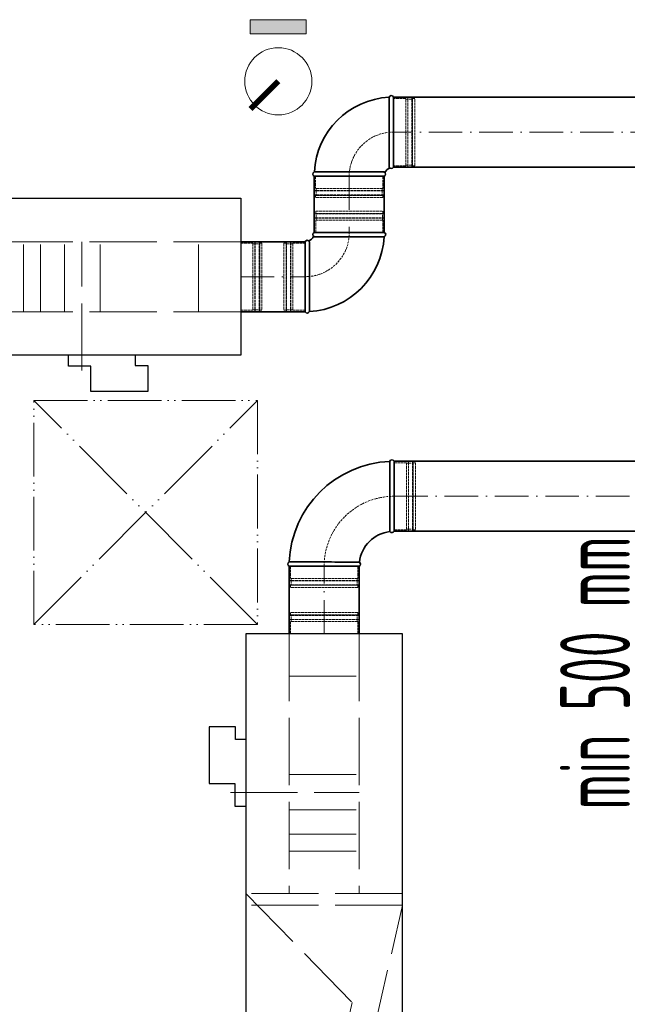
# Model space of a CAD drawing. Header units: millimetres. Extents: x 8221 to 89444, y -105166 to -5578.
# Tile 13 of 118: x 44968 to 46054, y -102672 to -100913. Entities that reach past the tile are written whole.
import ezdxf

# ---------------------------------------------------------------- set-up
doc = ezdxf.new("R2010")
doc.units = ezdxf.units.MM
for name, pattern in [('ACAD_ISO02W100', [15, 12, -3]), ('ACAD_ISO05W100', [33, 24, -3, 0, -3, 0, -3]), ('ACAD_ISO10W100', [18, 12, -3, 0, -3])]:
    doc.linetypes.add(name, pattern=pattern)
for name, color, linetype, lineweight in [('UT_KOTY - DIMENZE', 7, 'Continuous', 5), ('VZT_01 SUP (PŘÍVOD) - OBRYS', 5, 'Continuous', 35), ('VZT_02 SUP (PŘÍVOD) - OSA', 5, 'ACAD_ISO10W100', 5), ('VZT_05 ETA (ODVOD) - OBRYS', 6, 'Continuous', 35), ('VZT_06 ETA (ODVOD) - OSA', 6, 'ACAD_ISO10W100', 5), ('VZT_21 ZAŘÍZENÍ - OBRYS', 1, 'Continuous', 30), ('VZT_22 ZAŘÍZENÍ - DETAIL', 8, 'Continuous', 5), ('VZT_KOTY - DIMENZE', 7, 'Continuous', 5), ('VZT_POPIS - OBECNE', 7, 'Continuous', 5), ('VZT_POŽADAVKY NA STAVBU - PODHLEDY', 4, 'ACAD_ISO05W100', 5)]:
    doc.layers.add(name, color=color, linetype=linetype, lineweight=lineweight)
doc.layers.add('VZT_03 SUP (PŘÍVOD) - NETISK', color=8, linetype='ACAD_ISO02W100', lineweight=5, plot=False)
doc.layers.add('VZT_07 ETA (ODVOD) - NETISK', color=8, linetype='ACAD_ISO02W100', lineweight=5, plot=False)
doc.styles.add('ISOCP 2.5', font='isocp.shx', dxfattribs={"width": 0.6, "height": 2.5})

msp = doc.modelspace()

# ---------------------------------------------------------------- hatches: boundary and pattern name
at = {"layer": 'VZT_POPIS - OBECNE'}
h = msp.add_hatch(color=256, dxfattribs=at)
h.dxf.hatch_style = 1
h.paths.add_polyline_path([(45380, -100913.4), (45480, -100913.4), (45480, -100938.4), (45380, -100938.4)])

# ---------------------------------------------------------------- linework, layer by layer
at = {"layer": 'VZT_01 SUP (PŘÍVOD) - OBRYS'}
for p, q in [((45628, -101176.6), (45628, -101051.6)), ((45635.7, -101176.6), (45635.7, -101051.6)), ((45619.2, -101185.4), (45494.2, -101185.4)), ((45619.2, -101193.1), (45494.2, -101193.1)), ((45494.4, -101293.4), (45619.4, -101293.4)), ((45477.9, -101309.9), (45477.9, -101434.9)), ((45485.6, -101309.9), (45485.6, -101434.9)), ((45494.4, -101301.1), (45619.4, -101301.1))]:
    msp.add_line(p, q, dxfattribs=at)
for points in [[(45635.7, -101051.6), (47560.8, -101051.6)], [(45494.2, -101293.1), (45494.2, -101193.1)], [(45619.2, -101293.1), (45619.2, -101193.1)], [(45635.7, -101176.6), (47560.8, -101176.6)], [(45477.9, -101309.9), (45362.8, -101309.9)], [(45477.9, -101434.9), (45362.8, -101434.9)]]:
    msp.add_lwpolyline(points, dxfattribs=at)
for centre, radius, start, end in [((45635.7, -101193.1), 141.5, 93.1369, 176.8631), ((45631.8, -101053.2), 4.17, 23.4678, 159.6691), ((45495.8, -101189.3), 4.17, 110.3309, 246.5322), ((45617.5, -101189.3), 4.17, 293.4678, 66.5322), ((45635.7, -101193.1), 16.5, 113.8093, 156.1907), ((45631.8, -101174.9), 4.17, 203.4678, 336.5322), ((45496.1, -101297.2), 4.17, 113.4678, 246.5322), ((45617.8, -101297.2), 4.17, 290.3309, 66.5322), ((45481.8, -101311.6), 4.17, 23.4678, 156.5322), ((45477.9, -101293.4), 16.5, 293.8093, 336.1907), ((45477.9, -101293.4), 141.5, 273.1369, 356.8631), ((45481.8, -101433.2), 4.17, 203.4678, 339.6691)]:
    msp.add_arc(centre, radius, start, end, dxfattribs=at)
at = {"layer": 'VZT_02 SUP (PŘÍVOD) - OSA', "ltscale": 0.3}
for points in [[(45635.7, -101114.1), (45635.7, -101114.1, 0.414214), (45556.7, -101193.1), (45556.7, -101193.1)], [(45477.9, -101372.4), (45477.9, -101372.4, 0.414214), (45556.9, -101293.4), (45556.9, -101293.4)]]:
    msp.add_lwpolyline(points, format="xyb", dxfattribs=at)
at = {"layer": 'VZT_02 SUP (PŘÍVOD) - OSA', "ltscale": 5}
for points in [[(47560.8, -101114.1), (45635.7, -101114.1)], [(45556.7, -101193.1), (45556.7, -101293.1)], [(45362.8, -101372.4), (45477.9, -101372.4)]]:
    msp.add_lwpolyline(points, dxfattribs=at)
at = {"layer": 'VZT_03 SUP (PŘÍVOD) - NETISK', "ltscale": 0.4}
for p, q in [((45657.7, -101054.1), (45635.7, -101054.1)), ((45657.7, -101174.1), (45657.7, -101054.1)), ((45661.2, -101055.1), (45657.7, -101055.1)), ((45661.2, -101175.1), (45661.2, -101053.1)), ((45661.7, -101053.1), (45661.2, -101053.1)), ((45661.7, -101175.1), (45661.7, -101053.1)), ((45668.7, -101055.1), (45661.7, -101055.1)), ((45668.7, -101175.1), (45668.7, -101053.1)), ((45669.2, -101053.1), (45668.7, -101053.1)), ((45669.2, -101175.1), (45669.2, -101053.1)), ((45669.7, -101055.1), (45669.2, -101055.1)), ((45669.7, -101174.1), (45669.7, -101054.1)), ((45673.7, -101054.1), (45669.7, -101054.1)), ((45673.7, -101174.1), (45673.7, -101054.1)), ((45657.7, -101174.1), (45635.7, -101174.1)), ((45661.2, -101173.1), (45657.7, -101173.1)), ((45661.7, -101175.1), (45661.2, -101175.1)), ((45668.7, -101173.1), (45661.7, -101173.1)), ((45669.2, -101175.1), (45668.7, -101175.1)), ((45669.7, -101173.1), (45669.2, -101173.1)), ((45673.7, -101174.1), (45669.7, -101174.1)), ((45496.7, -101193.1), (45496.7, -101215.1)), ((45616.7, -101193.1), (45616.7, -101215.1)), ((45617.7, -101218.6), (45495.7, -101218.6)), ((45495.7, -101218.6), (45495.7, -101219.1)), ((45617.7, -101219.1), (45495.7, -101219.1)), ((45617.7, -101226.1), (45495.7, -101226.1)), ((45495.7, -101226.1), (45495.7, -101226.6)), ((45617.7, -101226.6), (45495.7, -101226.6)), ((45616.7, -101215.1), (45496.7, -101215.1)), ((45616.7, -101227.1), (45496.7, -101227.1)), ((45496.7, -101227.1), (45496.7, -101231.1)), ((45497.7, -101215.1), (45497.7, -101218.6)), ((45497.7, -101219.1), (45497.7, -101226.1)), ((45497.7, -101226.6), (45497.7, -101227.1)), ((45615.7, -101215.1), (45615.7, -101218.6)), ((45615.7, -101219.1), (45615.7, -101226.1)), ((45615.7, -101226.6), (45615.7, -101227.1)), ((45616.7, -101227.1), (45616.7, -101231.1)), ((45617.7, -101218.6), (45617.7, -101219.1)), ((45617.7, -101226.1), (45617.7, -101226.6)), ((45616.7, -101231.1), (45496.7, -101231.1)), ((45495.9, -101259.9), (45617.9, -101259.9)), ((45495.9, -101260.4), (45495.9, -101259.9)), ((45495.9, -101260.4), (45617.9, -101260.4)), ((45496.9, -101255.4), (45616.9, -101255.4)), ((45496.9, -101259.4), (45496.9, -101255.4)), ((45496.9, -101259.4), (45616.9, -101259.4)), ((45497.9, -101259.9), (45497.9, -101259.4)), ((45497.9, -101267.4), (45497.9, -101260.4)), ((45615.9, -101259.9), (45615.9, -101259.4)), ((45615.9, -101267.4), (45615.9, -101260.4)), ((45616.9, -101259.4), (45616.9, -101255.4)), ((45617.9, -101260.4), (45617.9, -101259.9)), ((45495.9, -101267.4), (45617.9, -101267.4)), ((45495.9, -101267.9), (45495.9, -101267.4)), ((45495.9, -101267.9), (45617.9, -101267.9)), ((45496.9, -101271.4), (45616.9, -101271.4)), ((45496.9, -101293.4), (45496.9, -101271.4)), ((45497.9, -101271.4), (45497.9, -101267.9)), ((45615.9, -101271.4), (45615.9, -101267.9)), ((45616.9, -101293.4), (45616.9, -101271.4)), ((45617.9, -101267.9), (45617.9, -101267.4)), ((45439.9, -101312.4), (45439.9, -101432.4)), ((45439.9, -101312.4), (45443.9, -101312.4)), ((45443.9, -101312.4), (45443.9, -101432.4)), ((45443.9, -101313.4), (45444.4, -101313.4)), ((45444.4, -101311.4), (45444.4, -101433.4)), ((45444.4, -101311.4), (45444.9, -101311.4)), ((45444.9, -101311.4), (45444.9, -101433.4)), ((45444.9, -101313.4), (45451.9, -101313.4)), ((45451.9, -101311.4), (45451.9, -101433.4)), ((45451.9, -101311.4), (45452.4, -101311.4)), ((45452.4, -101311.4), (45452.4, -101433.4)), ((45452.4, -101313.4), (45455.9, -101313.4)), ((45455.9, -101312.4), (45455.9, -101432.4)), ((45455.9, -101312.4), (45477.9, -101312.4)), ((45439.9, -101432.4), (45443.9, -101432.4)), ((45443.9, -101431.4), (45444.4, -101431.4)), ((45444.4, -101433.4), (45444.9, -101433.4)), ((45444.9, -101431.4), (45451.9, -101431.4)), ((45451.9, -101433.4), (45452.4, -101433.4)), ((45452.4, -101431.4), (45455.9, -101431.4)), ((45455.9, -101432.4), (45477.9, -101432.4))]:
    msp.add_line(p, q, dxfattribs=at)
at = {"layer": 'VZT_05 ETA (ODVOD) - OBRYS'}
for p, q in [((45636.9, -101702), (45636.9, -101827)), ((45574.4, -101889.5), (45449.4, -101889.5))]:
    msp.add_line(p, q, dxfattribs=at)
for points in [[(47674.6, -101702), (45636.9, -101702)], [(47674.6, -101827), (45636.9, -101827)], [(45449.4, -101889.5), (45449.4, -102010.3)], [(45574.4, -101889.5), (45574.4, -102010.3)]]:
    msp.add_lwpolyline(points, dxfattribs=at)
for centre, radius, start, end in [((45636.9, -101889.5), 187.5, 92.3607, 177.6393), ((45633.1, -101703.6), 4.17, 23.4678, 158.8928), ((45636.9, -101889.5), 62.5, 96.8302, 173.1698), ((45633.1, -101825.3), 4.17, 210.2981, 336.5322), ((45451.1, -101885.7), 4.17, 111.1072, 246.5322), ((45572.8, -101885.7), 4.17, 293.4678, 59.7019)]:
    msp.add_arc(centre, radius, start, end, dxfattribs=at)
for points, knots in [([(45629.5, -101827.4), (45629.5, -101827.4), (45629.5, -101827.4), (45629.5, -101827.1), (45629.5, -101826.7), (45629.5, -101825.7), (45629.5, -101824.9), (45629.5, -101821.7), (45629.4, -101818.6), (45629.4, -101809.7), (45629.4, -101803.5), (45629.3, -101789.4), (45629.3, -101781.6), (45629.3, -101765.4), (45629.3, -101757.1), (45629.2, -101741.3), (45629.2, -101733.8), (45629.2, -101720.6), (45629.2, -101715), (45629.2, -101708.1), (45629.2, -101705.9), (45629.2, -101702.9), (45629.2, -101702.1), (45629.2, -101702.1)], [197.067977, 197.067977, 197.067977, 197.067977, 201.792196, 201.792196, 209.190204, 209.190204, 218.040239, 218.040239, 237.760854, 237.760854, 262.206108, 262.206108, 286.831239, 286.831239, 311.323072, 311.323072, 335.946087, 335.946087, 360.704397, 360.704397, 377.088273, 377.088273, 394.105327, 394.105327, 394.105327, 394.105327]), ([(45574.9, -101882), (45574.9, -101882), (45573.3, -101882), (45567.2, -101882), (45562.7, -101882), (45551.3, -101881.9), (45544.5, -101881.9), (45529.5, -101881.9), (45521.4, -101881.8), (45505, -101881.8), (45496.9, -101881.8), (45481.7, -101881.8), (45474.8, -101881.8), (45463, -101881.8), (45458.3, -101881.8), (45451.7, -101881.8), (45449.8, -101881.8), (45449.6, -101881.8), (45449.6, -101881.8), (45449.6, -101881.8)], [0, 0, 0, 0, 24.235852, 24.235852, 48.531845, 48.531845, 73.024415, 73.024415, 97.570898, 97.570898, 122.078339, 122.078339, 146.53579, 146.53579, 170.957495, 170.957495, 195.359468, 195.359468, 197.168246, 197.168246, 197.168246, 197.168246])]:
    msp.add_open_spline(points, degree=3, knots=knots, dxfattribs=at)
at = {"layer": 'VZT_06 ETA (ODVOD) - OSA', "ltscale": 0.3}
msp.add_lwpolyline([(45511.9, -101889.5), (45511.9, -101889.5, -0.414214), (45636.9, -101764.5), (45636.9, -101764.5)], format="xyb", dxfattribs=at)
at = {"layer": 'VZT_06 ETA (ODVOD) - OSA', "ltscale": 5}
for points in [[(45636.9, -101764.5), (47674.6, -101764.5)], [(45511.9, -102010.3), (45511.9, -101889.5)]]:
    msp.add_lwpolyline(points, dxfattribs=at)
at = {"layer": 'VZT_07 ETA (ODVOD) - NETISK', "ltscale": 0.4}
for p, q in [((45362.8, -101312.4), (45384.8, -101312.4)), ((45384.8, -101312.4), (45384.8, -101432.4)), ((45384.8, -101313.4), (45388.3, -101313.4)), ((45388.3, -101311.4), (45388.3, -101433.4)), ((45388.3, -101311.4), (45388.8, -101311.4)), ((45388.8, -101311.4), (45388.8, -101433.4)), ((45388.8, -101313.4), (45395.8, -101313.4)), ((45395.8, -101311.4), (45395.8, -101433.4)), ((45395.8, -101311.4), (45396.3, -101311.4)), ((45396.3, -101311.4), (45396.3, -101433.4)), ((45396.3, -101313.4), (45396.8, -101313.4)), ((45396.8, -101312.4), (45396.8, -101432.4)), ((45396.8, -101312.4), (45400.8, -101312.4)), ((45400.8, -101312.4), (45400.8, -101432.4)), ((45362.8, -101432.4), (45384.8, -101432.4)), ((45384.8, -101431.4), (45388.3, -101431.4)), ((45388.3, -101433.4), (45388.8, -101433.4)), ((45388.8, -101431.4), (45395.8, -101431.4)), ((45395.8, -101433.4), (45396.3, -101433.4)), ((45396.3, -101431.4), (45396.8, -101431.4)), ((45396.8, -101432.4), (45400.8, -101432.4)), ((45636.9, -101704.5), (45658.9, -101704.5)), ((45658.9, -101704.5), (45658.9, -101824.5)), ((45658.9, -101705.5), (45662.4, -101705.5)), ((45662.4, -101703.5), (45662.4, -101825.5)), ((45662.4, -101703.5), (45662.9, -101703.5)), ((45662.9, -101703.5), (45662.9, -101825.5)), ((45662.9, -101705.5), (45669.9, -101705.5)), ((45669.9, -101703.5), (45669.9, -101825.5)), ((45669.9, -101703.5), (45670.4, -101703.5)), ((45670.4, -101703.5), (45670.4, -101825.5)), ((45670.4, -101705.5), (45670.9, -101705.5)), ((45670.9, -101704.5), (45670.9, -101824.5)), ((45670.9, -101704.5), (45674.9, -101704.5)), ((45674.9, -101704.5), (45674.9, -101824.5)), ((45636.9, -101824.5), (45658.9, -101824.5)), ((45658.9, -101823.5), (45662.4, -101823.5)), ((45662.4, -101825.5), (45662.9, -101825.5)), ((45662.9, -101823.5), (45669.9, -101823.5)), ((45669.9, -101825.5), (45670.4, -101825.5)), ((45670.4, -101823.5), (45670.9, -101823.5)), ((45670.9, -101824.5), (45674.9, -101824.5)), ((45451.9, -101889.5), (45451.9, -101911.5)), ((45571.9, -101889.5), (45571.9, -101911.5)), ((45571.9, -101911.5), (45451.9, -101911.5)), ((45452.9, -101911.5), (45452.9, -101915)), ((45570.9, -101911.5), (45570.9, -101915)), ((45572.9, -101915), (45450.9, -101915)), ((45450.9, -101915), (45450.9, -101915.5)), ((45572.9, -101915.5), (45450.9, -101915.5)), ((45572.9, -101922.5), (45450.9, -101922.5)), ((45450.9, -101922.5), (45450.9, -101923)), ((45572.9, -101923), (45450.9, -101923)), ((45571.9, -101923.5), (45451.9, -101923.5)), ((45451.9, -101923.5), (45451.9, -101927.5)), ((45571.9, -101927.5), (45451.9, -101927.5)), ((45452.9, -101915.5), (45452.9, -101922.5)), ((45452.9, -101923), (45452.9, -101923.5)), ((45570.9, -101915.5), (45570.9, -101922.5)), ((45570.9, -101923), (45570.9, -101923.5)), ((45571.9, -101923.5), (45571.9, -101927.5)), ((45572.9, -101915), (45572.9, -101915.5)), ((45572.9, -101922.5), (45572.9, -101923)), ((45572.9, -101976.8), (45450.9, -101976.8)), ((45450.9, -101977.3), (45450.9, -101976.8)), ((45572.9, -101977.3), (45450.9, -101977.3)), ((45572.9, -101984.3), (45450.9, -101984.3)), ((45450.9, -101984.8), (45450.9, -101984.3)), ((45571.9, -101972.3), (45451.9, -101972.3)), ((45451.9, -101976.3), (45451.9, -101972.3)), ((45571.9, -101976.3), (45451.9, -101976.3)), ((45452.9, -101976.8), (45452.9, -101976.3)), ((45452.9, -101984.3), (45452.9, -101977.3)), ((45570.9, -101976.8), (45570.9, -101976.3)), ((45570.9, -101984.3), (45570.9, -101977.3)), ((45571.9, -101976.3), (45571.9, -101972.3)), ((45572.9, -101977.3), (45572.9, -101976.8)), ((45572.9, -101984.8), (45572.9, -101984.3)), ((45572.9, -101984.8), (45450.9, -101984.8)), ((45571.9, -101988.3), (45451.9, -101988.3)), ((45451.9, -102010.3), (45451.9, -101988.3)), ((45452.9, -101988.3), (45452.9, -101984.8)), ((45570.9, -101988.3), (45570.9, -101984.8)), ((45571.9, -102010.3), (45571.9, -101988.3))]:
    msp.add_line(p, q, dxfattribs=at)
at = {"layer": 'VZT_21 ZAŘÍZENÍ - OBRYS'}
for points in [[(43862.8, -101232.4), (45362.8, -101232.4), (45362.8, -101512.4), (43862.8, -101512.4)], [(45651.9, -103510.3), (45651.9, -102010.3), (45371.9, -102010.3), (45371.9, -103510.3)]]:
    msp.add_lwpolyline(points, close=True, dxfattribs=at)
for points in [[(45174.5, -101512.4), (45174.5, -101531), (45197, -101531), (45197, -101577.6), (45095.3, -101577.6), (45095.3, -101532.2), (45055.4, -101532.2), (45055.4, -101512.4)], [(45371.9, -102198.6), (45353.3, -102198.6), (45353.3, -102176.1), (45306.7, -102176.1), (45306.7, -102277.7), (45352.1, -102277.7), (45352.1, -102317.7), (45371.9, -102317.7)]]:
    msp.add_lwpolyline(points, dxfattribs=at)
at = {"layer": 'VZT_22 ZAŘÍZENÍ - DETAIL', "linetype": 'ACAD_ISO02W100', "lineweight": 5, "ltscale": 10}
for points in [[(45362.8, -101309.9), (44899, -101309.9)], [(44974.5, -101434.9), (44974.5, -101309.9)], [(45005.3, -101434.9), (45005.3, -101309.9)], [(45048.3, -101434.9), (45048.3, -101309.9)], [(45079.2, -101540), (45079.2, -101309.9)], [(45111.6, -101434.9), (45111.6, -101309.9)], [(45287.4, -101434.9), (45287.4, -101309.9)], [(45362.8, -101434.9), (44899, -101434.9)], [(45449.4, -102010.3), (45449.4, -102474)], [(45574.4, -102010.3), (45574.4, -102474)], [(45449.4, -102085.7), (45574.4, -102085.7)], [(45449.4, -102261.4), (45574.4, -102261.4)], [(45344.4, -102293.8), (45574.4, -102293.8)], [(45449.4, -102324.7), (45574.4, -102324.7)], [(45449.4, -102367.7), (45574.4, -102367.7)], [(45449.4, -102398.5), (45574.4, -102398.5)], [(45651.9, -102474), (45371.9, -102474)], [(45371.9, -102474), (45562, -102668.7), (45371.9, -103486.3)], [(45651.9, -102494.6), (45371.9, -102494.6)], [(45651.9, -103510.3), (45464.7, -103312.8), (45651.9, -102494.6)]]:
    msp.add_lwpolyline(points, dxfattribs=at)
at = {"layer": 'VZT_KOTY - DIMENZE', "const_width": 10}
msp.add_lwpolyline([(45430, -101023.4), (45380.5, -101072.9)], dxfattribs=at)
at = {"layer": 'VZT_POPIS - OBECNE'}
msp.add_lwpolyline([(45480, -100913.4), (45480, -100938.4), (45380, -100938.4), (45380, -100913.4)], close=True, dxfattribs=at)
msp.add_circle((45430, -101023.4), 60, dxfattribs=at)
at = {"layer": 'VZT_POŽADAVKY NA STAVBU - PODHLEDY', "ltscale": 5}
for p, q in [((44993.1, -101993.6), (45393.1, -101593.6)), ((45393.1, -101993.6), (44993.1, -101593.6))]:
    msp.add_line(p, q, dxfattribs=at)
at = {"layer": 'VZT_POŽADAVKY NA STAVBU - PODHLEDY', "ltscale": 4}
for p, q in [((44993.1, -101993.6), (44993.1, -101593.6)), ((44993.1, -101593.6), (45393.1, -101593.6)), ((45393.1, -101593.6), (45393.1, -101993.6)), ((45393.1, -101993.6), (44993.1, -101993.6))]:
    msp.add_line(p, q, dxfattribs=at)

# ---------------------------------------------------------------- texts
at = {"layer": 'UT_KOTY - DIMENZE', "insert": (45996, -102079.9), "char_height": 125, "attachment_point": 5, "rotation": 90, "style": 'ISOCP 2.5'}
msp.add_mtext('min 500 mm', dxfattribs=at)

doc.saveas('drawing.dxf')
